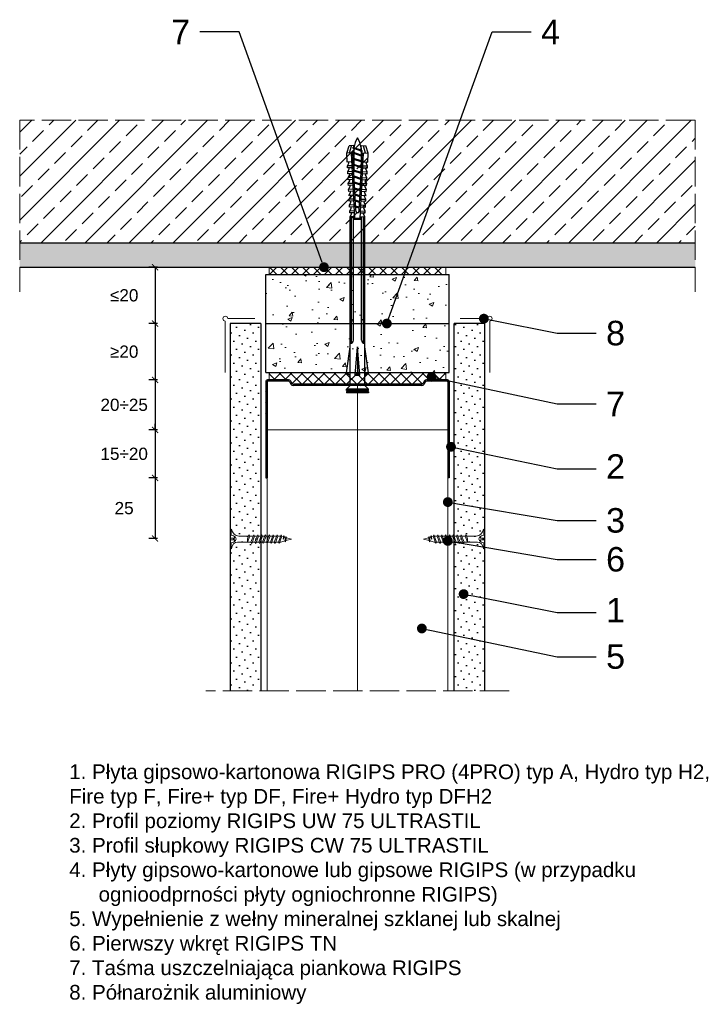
# Model space of a CAD drawing. Header units: millimetres. Extents: x 2139 to 3485, y 472 to 1418.
# Tile 4 of 6: x 2636 to 2912, y 1016 to 1418. Entities that reach past the tile are written whole.
import ezdxf
from ezdxf import colors
from ezdxf.entities.mleader import LeaderData, LeaderLine
from ezdxf.math import Vec2, Vec3

# ---------------------------------------------------------------- set-up
doc = ezdxf.new("R2010")
doc.units = ezdxf.units.MM
doc.linetypes.add('ACAD_ISO02W100', pattern=[15, 12, -3])
for name, color, linetype, lineweight in [('_ISOVER WELNA', 7, 'BATTING', 9), ('_RIGIPS AKCESORIA', 7, 'Continuous', 18), ('_RIGIPS G-K', 7, 'Continuous', 25), ('_RIGIPS PROFIL', 7, 'Continuous', 18), ('KRESKOWANIE', 7, 'Continuous', 9), ('OPISY', 7, 'Continuous', 9), ('PRZERYWANA', 7, 'ACAD_ISO02W100', 9), ('WYMIARY', 7, 'Continuous', 25)]:
    doc.layers.add(name, color=color, linetype=linetype, lineweight=lineweight)
doc.styles.get("Standard").update_dxf_attribs({"font": 'arial.ttf'})
doc.linetypes.add('BATTING', pattern='A,0.00254,-2.54,[134,ltypeshp.shx,S=2.54,R=0,X=-2.54,Y=0],-5.08,[134,ltypeshp.shx,S=2.54,R=180,X=2.54,Y=0],-2.54', length=10.16254)
doc.dimstyles.new('ISO-25', dxfattribs={"dimtxt": 5, "dimasz": 2.5, "dimexe": 2.5, "dimexo": 0.625, "dimtad": 1, "dimtxsty": 'Standard', "dimblk": 'ARCHTICK', "dimcen": 2.5, "dimadec": 0, "dimazin": 0, "dimtfac": 1, "dimtmove": 0, "dimatfit": 3, "dimfxl": 1, "dimfxlon": 1, "dimarcsym": 0})
pattern_1 = [(50, (171.425, 0), (18.21847, -1.59391), [1.905, -20.955]), (355, (171.425, 0), (-3.52434, 19.10568), [1.524, -16.76406]), (100.45144, (172.943, -0.133), (14.69412, 17.51178), [1.619, -17.80902]), (46.1842, (171.425, 5.08), (27.1079, -4.20423), [2.8575, -31.4325]), (96.6356, (173.684, 4.73), (23.74041, 24.74261), [2.4285, -26.71356]), (351.1842, (171.425, 5.08), (23.74041, 24.7426), [2.286, -25.14597]), (21, (173.965, 3.81), (15.16144, -10.22652), [1.905, -20.955]), (326, (173.965, 3.81), (6.1802, 18.4188), [1.524, -16.764]), (71.45144, (175.229, 2.958), (21.34164, 8.19228), [1.619, -17.80899]), (37.5, (171.425, 0), (0.30886, 8.455504), [0, -16.5608, 0, -17.018, 0, -16.8275]), (7.5, (171.425, 0), (6.681966, 10.018057), [0, -9.7028, 0, -16.1798, 0, -6.4135]), (327.5, (165.761, 0), (13.55906, -0.572874), [0, -6.35, 0, -19.812, 0, -26.289]), (317.5, (163.221, 0), (14.81292, 2.54265), [0, -8.255, 0, -13.1572, 0, -18.669])]

# ---------------------------------------------------------------- blocks, each defined once
blk = doc.blocks.new('UW 75 ULTRASTIL')
h = blk.add_hatch()
h.set_pattern_fill('ANSI31', color=256, scale=0.5, style=0)
h.paths.add_polyline_path([(-11.93, 0.56), (-11.6, 1.24, -0.286951), (-10.7, 1.8), (10.18, 1.8), (41.3, 1.8, -0.286951), (42.2, 1.24), (42.53, 0.56, 0.286951), (43.43, 0), (52, 0, 0.414214), (52.8, 0.8), (52.8, 40), (52.25, 40), (52.25, 0.8, -0.414214), (52, 0.55), (43.77, 0.55, -0.286951), (42.87, 1.11), (42.54, 1.79, 0.286951), (41.64, 2.35), (-11.04, 2.35, 0.286951), (-11.94, 1.79), (-12.27, 1.11, -0.286951), (-13.17, 0.55), (-21.4, 0.55, -0.414214), (-21.65, 0.8), (-21.65, 40), (-22.2, 40), (-22.2, 0.8, 0.414214), (-21.4, 0), (-12.83, 0, 0.286951)])
for p, q in [((-22.2, 0.8), (-22.2, 40)), ((-22.2, 40), (-21.65, 40)), ((-21.65, 0.8), (-21.65, 40)), ((52.25, 0.8), (52.25, 40)), ((52.8, 40), (52.25, 40)), ((52.8, 0.8), (52.8, 40)), ((-21.4, 0.55), (-13.17, 0.55)), ((-21.4, 0), (-12.83, 0)), ((-12.27, 1.11), (-11.94, 1.79)), ((-11.93, 0.56), (-11.6, 1.24)), ((-11.04, 2.35), (41.64, 2.35)), ((-10.7, 1.8), (41.3, 1.8)), ((42.53, 0.56), (42.2, 1.24)), ((42.87, 1.11), (42.54, 1.79)), ((43.43, 0), (52, 0)), ((43.77, 0.55), (52, 0.55))]:
    blk.add_line(p, q)
for centre, radius, start, end in [((-21.4, 0.8), 0.8, 180, 270), ((-21.4, 0.8), 0.25, 180, 270), ((-13.17, 1.55), 1, 270, 334.0435), ((-12.83, 1), 1, 270, 334.0435), ((-11.04, 1.35), 1, 90, 154.0435), ((-10.7, 0.8), 1, 90, 154.0435), ((41.3, 0.8), 1, 25.9565, 90), ((41.64, 1.35), 1, 25.9565, 90), ((43.43, 1), 1, 205.9565, 270), ((43.77, 1.55), 1, 205.9565, 270), ((52, 0.8), 0.8, 270, 0), ((52, 0.8), 0.25, 270, 0)]:
    blk.add_arc(centre, radius, start, end)
blk = doc.blocks.new('TN 25')
at = {"layer": '_RIGIPS AKCESORIA'}
for p, q in [((0, -0.84), (0, 7.16)), ((0, 7.16), (0.46, 7.16)), ((0.46, 4.78), (0, 4.78)), ((0.46, 7.16), (0.46, 4.78)), ((1.77, 3.5), (1.77, 4.2)), ((3.02, 4.46), (8.47, 4.46)), ((7.12, 4.46), (7.12, 3.18)), ((8.03, 2.01), (7.12, 4.46)), ((8.47, 4.46), (8.79, 5)), ((9.61, 1.51), (8.47, 4.46)), ((8.79, 5), (9.93, 2.01)), ((9, 4.46), (10.1, 4.46)), ((10.1, 4.46), (10.41, 5)), ((11.23, 1.51), (10.1, 4.46)), ((10.41, 5), (11.56, 2.01)), ((10.62, 4.46), (11.67, 4.46)), ((11.67, 4.46), (11.99, 5)), ((12.81, 1.51), (11.67, 4.46)), ((11.99, 5), (13.14, 2.01)), ((12.2, 4.46), (13.21, 4.46)), ((13.21, 4.46), (13.52, 5)), ((14.34, 1.51), (13.21, 4.46)), ((13.52, 5), (14.67, 2.01)), ((13.73, 4.46), (14.8, 4.46)), ((14.8, 4.46), (15.12, 5)), ((15.94, 1.51), (14.8, 4.46)), ((15.12, 5), (16.26, 2.01)), ((15.33, 4.46), (16.42, 4.46)), ((16.42, 4.46), (16.73, 5)), ((17.55, 1.51), (16.42, 4.46)), ((16.73, 5), (17.88, 2.01)), ((16.94, 4.46), (17.99, 4.46)), ((17.99, 4.46), (18.31, 5)), ((19.13, 1.51), (17.99, 4.46)), ((18.31, 5), (19.45, 2.01)), ((18.52, 4.46), (19.68, 4.46)), ((19.68, 4.46), (20, 5)), ((20.82, 1.51), (19.68, 4.46)), ((20, 5), (21.14, 2.01)), ((20.21, 4.46), (20.7, 4.46)), ((20.7, 4.46), (22.28, 3.98)), ((22.28, 3.98), (22.56, 4.37)), ((22.56, 4.37), (23.03, 2.71)), ((0, 3.5), (1.77, 3.5)), ((0, 2.83), (1.77, 2.83)), ((0.46, 1.64), (0, 1.64)), ((0.46, -0.84), (0.46, 1.64)), ((1.77, 2.83), (1.77, 2.18)), ((7.49, 2.01), (3.55, 2.01)), ((7.12, 3.18), (7.65, 1.53)), ((7.65, 1.53), (8.03, 2.01)), ((9.41, 2.01), (8.03, 2.01)), ((9.93, 2.01), (9.61, 1.51)), ((11.04, 2.01), (9.93, 2.01)), ((11.56, 2.01), (11.23, 1.51)), ((12.61, 2.01), (11.56, 2.01)), ((13.14, 2.01), (12.81, 1.51)), ((14.15, 2.01), (13.14, 2.01)), ((14.67, 2.01), (14.34, 1.51)), ((15.74, 2.01), (14.67, 2.01)), ((16.26, 2.01), (15.94, 1.51)), ((17.36, 2.01), (16.26, 2.01)), ((17.88, 2.01), (17.55, 1.51)), ((18.93, 2.01), (17.88, 2.01)), ((19.45, 2.01), (19.13, 1.51)), ((19.45, 2.01), (20.62, 2.01)), ((21.14, 2.01), (20.82, 1.51)), ((21.14, 2.01), (21.81, 2.12)), ((21.85, 1.83), (21.67, 3.28)), ((21.67, 3.28), (22.14, 2.4)), ((22.14, 2.4), (21.85, 1.83)), ((22.7, 2.36), (22.14, 2.4)), ((22.7, 2.36), (22.28, 3.98)), ((23.03, 2.71), (22.7, 2.36)), ((22.71, 3.85), (25, 3.24)), ((25, 3.24), (23.03, 2.71)), ((0, -0.84), (0.46, -0.84))]:
    blk.add_line(p, q, dxfattribs=at)
for centre, major_axis, ratio, start_param, end_param in [((3.09, 7.67), (0.17, 3.2), 0.826134, 1.773653, 3.180586), ((-0.04, 0.9), (0, 3.93), 0.848176, -0.720942, -0.151112), ((3.37, -1.57), (0.28, 3.57), 0.832181, 0.035984, 1.430787), ((-2.73, 15.91), (0, 14.76), 0.848176, 3.399396, 3.475072), ((0.59, 4.62), (0, 2.81), 0.848176, 3.475072, 3.862535), ((1.66, 3.18), (0, 0.895), 0.848176, -1.552777, -0.720942), ((1.66, 3.18), (0, 0.895), 0.848176, 3.862535, 4.730408)]:
    blk.add_ellipse(centre, major_axis=major_axis, ratio=ratio, start_param=start_param, end_param=end_param, dxfattribs=at)
blk = doc.blocks.new('kolek rozprezny komplet 100')
for p, q in [((443.47, 168.87), (432.8, 167.37)), ((443.47, 167.37), (443.47, 168.87)), ((443.47, 168.87), (444.34, 167.37)), ((450.17, 168.87), (448.67, 167.37)), ((450.17, 168.87), (450.17, 159.87)), ((450.67, 168.87), (450.17, 168.87)), ((450.67, 168.87), (450.67, 159.87)), ((450.67, 168.27), (451.17, 168.87)), ((451.17, 168.87), (451.67, 168.87)), ((451.17, 168.87), (451.17, 159.87)), ((451.67, 168.87), (451.67, 159.87)), ((350.66, 165.93), (350.76, 167.83)), ((353.15, 165.8), (350.66, 165.93)), ((353.75, 167.67), (350.71, 166.88)), ((353.81, 168.77), (350.76, 167.83)), ((351.53, 165.88), (352.53, 165.88)), ((352.53, 165.88), (351.53, 162.88)), ((352.53, 165.88), (351.93, 162.88)), ((352.93, 165.88), (351.93, 162.88)), ((352.53, 165.88), (352.9, 166.38)), ((352.93, 165.88), (352.9, 166.38)), ((352.93, 165.88), (354.53, 165.88)), ((354.53, 165.88), (353.53, 162.88)), ((353.68, 166.27), (353.81, 168.77)), ((377.24, 165.04), (353.68, 166.27)), ((380.47, 165.47), (353.71, 166.87)), ((357.41, 168.58), (353.81, 168.77)), ((354.53, 165.88), (353.93, 162.88)), ((354.93, 165.88), (353.93, 162.88)), ((354.53, 165.88), (354.78, 166.21)), ((354.93, 165.88), (354.91, 166.21)), ((354.93, 165.88), (356.93, 165.88)), ((356.93, 165.88), (355.93, 162.88)), ((356.93, 165.88), (356.33, 162.88)), ((357.33, 165.88), (356.33, 162.88)), ((356.93, 165.88), (357.09, 166.09)), ((357.31, 166.68), (357.41, 168.58)), ((357.33, 165.88), (357.32, 166.08)), ((357.33, 165.88), (359.33, 165.88)), ((357.67, 166.06), (357.71, 166.66)), ((359, 168.5), (357.82, 167.89)), ((359.33, 165.88), (358.33, 162.88)), ((358.47, 166.02), (358.5, 166.62)), ((359.33, 165.88), (358.73, 162.88)), ((359.73, 165.88), (358.73, 162.88)), ((358.9, 166.6), (359, 168.5)), ((359.8, 168.45), (359, 168.5)), ((359.33, 165.88), (359.4, 165.97)), ((359.7, 166.56), (359.8, 168.45)), ((359.73, 165.88), (359.73, 165.95)), ((359.73, 165.88), (361.24, 165.88)), ((360.07, 165.94), (360.1, 166.54)), ((361.4, 168.37), (360.22, 167.77)), ((361.72, 165.85), (360.73, 162.88)), ((360.87, 165.89), (360.9, 166.49)), ((361.73, 165.85), (361.13, 162.88)), ((362.12, 165.83), (361.13, 162.88)), ((361.3, 166.47), (361.4, 168.37)), ((362.2, 168.33), (361.4, 168.37)), ((362.1, 166.43), (362.2, 168.33)), ((362.47, 165.81), (362.5, 166.41)), ((363.8, 168.24), (362.61, 167.64)), ((364.08, 165.73), (363.17, 162.98)), ((363.27, 165.77), (363.3, 166.37)), ((364.1, 165.73), (363.56, 163)), ((364.48, 165.71), (363.57, 163)), ((363.7, 166.35), (363.8, 168.24)), ((364.6, 168.2), (363.8, 168.24)), ((364.5, 166.31), (364.6, 168.2)), ((364.86, 165.69), (364.9, 166.28)), ((366.19, 168.12), (365.01, 167.52)), ((366.44, 165.6), (365.61, 163.1)), ((365.66, 165.64), (365.69, 166.24)), ((366.48, 165.6), (365.98, 163.12)), ((366.84, 165.58), (366.02, 163.13)), ((366.09, 166.22), (366.19, 168.12)), ((366.99, 168.08), (366.19, 168.12)), ((366.89, 166.18), (366.99, 168.08)), ((367.26, 165.56), (367.29, 166.16)), ((368.59, 167.99), (367.41, 167.39)), ((368.8, 165.48), (368.05, 163.23)), ((368.06, 165.52), (368.09, 166.12)), ((368.85, 165.48), (368.41, 163.25)), ((369.19, 165.46), (368.46, 163.25)), ((368.49, 166.1), (368.59, 167.99)), ((369.39, 167.95), (368.59, 167.99)), ((369.29, 166.05), (369.39, 167.95)), ((369.66, 165.43), (369.69, 166.03)), ((370.99, 167.87), (369.8, 167.26)), ((370.46, 165.39), (370.49, 165.99)), ((371.16, 165.36), (370.49, 163.36)), ((371.23, 165.35), (370.83, 163.38)), ((370.89, 165.97), (370.99, 167.87)), ((371.55, 165.33), (370.9, 163.38)), ((372.59, 167.78), (371.4, 167.18)), ((372.05, 165.31), (372.09, 165.91)), ((372.49, 165.89), (372.59, 167.78)), ((373.38, 167.74), (372.59, 167.78)), ((372.85, 165.27), (372.89, 165.87)), ((373.52, 165.23), (372.94, 163.49)), ((373.6, 165.23), (373.26, 163.51)), ((373.28, 165.84), (373.38, 167.74)), ((373.91, 165.21), (373.34, 163.51)), ((374.98, 167.66), (373.8, 167.06)), ((374.45, 165.18), (374.48, 165.78)), ((374.88, 165.76), (374.98, 167.66)), ((375.78, 167.62), (374.98, 167.66)), ((375.25, 165.14), (375.28, 165.74)), ((375.88, 165.11), (375.38, 163.62)), ((375.68, 165.72), (375.78, 167.62)), ((375.98, 165.1), (375.68, 163.63)), ((376.27, 165.09), (375.79, 163.64)), ((377.38, 167.53), (376.2, 166.93)), ((377.28, 165.64), (377.38, 167.53)), ((378.18, 167.49), (377.38, 167.53)), ((378.08, 165.59), (378.18, 167.49)), ((379.78, 167.41), (378.59, 166.8)), ((379.68, 165.51), (379.78, 167.41)), ((430.17, 166.07), (379.71, 166.07)), ((431.37, 166.87), (379.75, 166.87)), ((448.67, 167.37), (379.77, 167.37)), ((380.47, 166.07), (380.47, 162.67)), ((380.67, 166.07), (380.67, 162.67)), ((380.87, 166.07), (380.87, 162.67)), ((444.34, 165.28), (432.8, 164.37)), ((444.34, 165.28), (443.47, 164.37)), ((444.34, 163.45), (444.34, 165.28)), ((448.67, 167.37), (448.67, 161.37)), ((353.15, 162.94), (350.66, 162.81)), ((350.66, 162.81), (350.76, 160.91)), ((353.75, 161.07), (350.71, 161.86)), ((353.81, 159.97), (350.76, 160.91)), ((351.53, 162.88), (351.57, 162.38)), ((351.57, 162.38), (351.93, 162.88)), ((351.93, 162.88), (353.53, 162.88)), ((353.53, 162.88), (353.56, 162.47)), ((353.64, 162.48), (353.93, 162.88)), ((377.24, 163.7), (353.68, 162.46)), ((353.68, 162.46), (353.81, 159.97)), ((380.47, 163.27), (353.71, 161.87)), ((353.93, 162.88), (355.93, 162.88)), ((355.93, 162.88), (355.95, 162.6)), ((356.14, 162.61), (356.33, 162.88)), ((356.33, 162.88), (358.33, 162.88)), ((357.31, 162.05), (357.41, 160.16)), ((357.67, 162.67), (357.71, 162.07)), ((359, 160.24), (357.82, 160.84)), ((358.33, 162.88), (358.34, 162.72)), ((358.47, 162.72), (358.5, 162.12)), ((358.63, 162.74), (358.73, 162.88)), ((358.73, 162.88), (360.73, 162.88)), ((358.9, 162.14), (359, 160.24)), ((359.7, 162.18), (359.8, 160.28)), ((360.07, 162.8), (360.1, 162.2)), ((361.4, 160.37), (360.22, 160.97)), ((360.73, 162.88), (360.73, 162.85)), ((360.87, 162.84), (360.9, 162.24)), ((361.13, 162.88), (361.24, 162.88)), ((361.13, 162.87), (361.13, 162.88)), ((361.3, 162.26), (361.4, 160.37)), ((362.1, 162.3), (362.2, 160.41)), ((362.47, 162.93), (362.5, 162.33)), ((363.8, 160.49), (362.61, 161.09)), ((363.27, 162.97), (363.3, 162.37)), ((363.7, 162.39), (363.8, 160.49)), ((364.5, 162.43), (364.6, 160.53)), ((364.86, 163.05), (364.9, 162.45)), ((366.19, 160.62), (365.01, 161.22)), ((365.66, 163.09), (365.69, 162.49)), ((366.09, 162.51), (366.19, 160.62)), ((366.89, 162.56), (366.99, 160.66)), ((367.26, 163.18), (367.29, 162.58)), ((368.59, 160.74), (367.41, 161.35)), ((368.06, 163.22), (368.09, 162.62)), ((368.49, 162.64), (368.59, 160.74)), ((369.39, 160.78), (368.59, 160.74)), ((369.29, 162.68), (369.39, 160.78)), ((369.66, 163.3), (369.69, 162.7)), ((370.99, 160.87), (369.8, 161.47)), ((370.46, 163.34), (370.49, 162.74)), ((370.89, 162.77), (370.99, 160.87)), ((372.59, 160.95), (371.4, 161.55)), ((372.05, 163.43), (372.09, 162.83)), ((372.49, 162.85), (372.59, 160.95)), ((373.38, 160.99), (372.59, 160.95)), ((372.85, 163.47), (372.89, 162.87)), ((373.28, 162.89), (373.38, 160.99)), ((374.98, 161.08), (373.8, 161.68)), ((374.45, 163.55), (374.48, 162.95)), ((374.88, 162.97), (374.98, 161.08)), ((375.78, 161.12), (374.98, 161.08)), ((375.25, 163.59), (375.28, 163)), ((375.68, 163.02), (375.78, 161.12)), ((377.38, 161.2), (376.2, 161.81)), ((377.28, 163.1), (377.38, 161.2)), ((378.18, 161.24), (377.38, 161.2)), ((378.08, 164.5), (377.86, 163.87)), ((378.08, 163.14), (378.18, 161.24)), ((379.78, 161.33), (378.59, 161.93)), ((379.68, 163.23), (379.78, 161.33)), ((430.17, 162.67), (379.71, 162.67)), ((431.37, 161.87), (379.75, 161.87)), ((448.67, 161.37), (379.77, 161.37)), ((432.8, 164.37), (443.47, 164.37)), ((444.34, 163.45), (432.8, 164.37)), ((443.47, 159.87), (432.8, 161.37)), ((444.34, 163.45), (443.47, 164.37)), ((443.47, 161.37), (443.47, 159.87)), ((443.47, 159.87), (444.34, 161.37)), ((450.17, 159.87), (448.67, 161.37)), ((357.41, 160.16), (353.81, 159.97)), ((359.8, 160.28), (359, 160.24)), ((362.2, 160.41), (361.4, 160.37)), ((364.6, 160.53), (363.8, 160.49)), ((366.99, 160.66), (366.19, 160.62)), ((450.67, 159.87), (450.17, 159.87)), ((450.67, 160.47), (451.17, 159.87)), ((451.17, 159.87), (451.67, 159.87))]:
    blk.add_line(p, q)
for centre, radius, start, end in [((353.27, 155.16), 10.85, 99.2038, 121.9083), ((353.65, 165.77), 0.5, 87, 177), ((357.68, 168.16), 0.3, 177, 297), ((360.08, 168.03), 0.3, 177, 297), ((362.48, 167.91), 0.3, 177, 297), ((364.87, 167.78), 0.3, 177, 297), ((367.27, 167.66), 0.3, 177, 297), ((369.67, 167.53), 0.3, 177, 297), ((371.27, 167.45), 0.3, 177, 297), ((373.66, 167.32), 0.3, 177, 297), ((376.06, 167.2), 0.3, 177, 297), ((377.41, 164.38), 0.682, 255.8604, 104.1386), ((378.46, 167.07), 0.3, 177, 297), ((422.67, 165.87), 1, 90, 168.463), ((430.17, 167.37), 1.3, 270, 0), ((353.27, 173.59), 10.85, 238.0917, 260.7962), ((353.65, 162.96), 0.5, 183, 273), ((357.68, 160.58), 0.3, 63, 183), ((360.08, 160.7), 0.3, 63, 183), ((362.48, 160.83), 0.3, 63, 183), ((364.87, 160.95), 0.3, 63, 183), ((367.27, 161.08), 0.3, 63, 183), ((369.67, 161.2), 0.3, 63, 183), ((371.27, 161.29), 0.3, 63, 183), ((373.66, 161.41), 0.3, 63, 183), ((376.06, 161.54), 0.3, 63, 183), ((378.46, 161.66), 0.3, 63, 183), ((422.67, 162.87), 1, 191.537, 270), ((430.17, 161.37), 1.3, 0, 90)]:
    blk.add_arc(centre, radius, start, end)
blk = doc.blocks.new('polnaroznik')
at = {"layer": '_RIGIPS AKCESORIA'}
for p, q in [((429.5, 44.15), (429.5, 55.15)), ((430.5, 56.15), (451.5, 56.15))]:
    blk.add_line(p, q, dxfattribs=at)
blk.add_arc((429.5, 56.15), 1, 0, 270, dxfattribs=at)
blk = doc.blocks.new('_ArchTick')
at = {"color": 0, "linetype": 'ByBlock', "const_width": 0.15}
blk.add_lwpolyline([(-0.5, -0.5), (0.5, 0.5)], dxfattribs=at)
blk = doc.blocks.new('*D23')
at = {"layer": 'Defpoints', "color": 0, "transparency": 16777216}
for p in [(2737.9, 1250.73), (2691.49, 1231.13), (2737.3, 1231.13)]:
    blk.add_point(p, dxfattribs=at)
at = {"layer": 'WYMIARY', "color": 0, "lineweight": -2, "transparency": 16777216}
for p, q in [((2692.49, 1250.73), (2688.99, 1250.73)), ((2691.49, 1250.73), (2691.49, 1253.23)), ((2691.49, 1250.73), (2691.49, 1231.13)), ((2692.49, 1231.13), (2688.99, 1231.13)), ((2691.49, 1231.13), (2691.49, 1228.63))]:
    blk.add_line(p, q, dxfattribs=at)
at = {"layer": 'WYMIARY', "color": 0, "lineweight": -2, "transparency": 16777216, "xscale": 2.5, "yscale": 2.5, "zscale": 2.5}
for p, rotation in [((2691.49, 1250.73), 270), ((2691.49, 1231.13), 90)]:
    blk.add_blockref('_ArchTick', p, dxfattribs=dict(at, rotation=rotation))
at = {"layer": 'WYMIARY', "color": 0, "transparency": 16777216, "insert": (2678.89, 1240.93), "char_height": 5, "attachment_point": 5}
blk.add_mtext('15÷20', dxfattribs=at)
blk = doc.blocks.new('*D24')
at = {"layer": 'Defpoints', "color": 0, "transparency": 16777216}
for p in [(2737.3, 1231.13), (2691.48, 1206.39), (2736.57, 1206.39)]:
    blk.add_point(p, dxfattribs=at)
at = {"layer": 'WYMIARY', "color": 0, "lineweight": -2, "transparency": 16777216}
for p, q in [((2692.48, 1231.13), (2688.98, 1231.13)), ((2691.48, 1231.13), (2691.48, 1206.39)), ((2692.48, 1206.39), (2688.98, 1206.39))]:
    blk.add_line(p, q, dxfattribs=at)
at = {"layer": 'WYMIARY', "color": 0, "lineweight": -2, "transparency": 16777216, "xscale": 2.5, "yscale": 2.5, "zscale": 2.5}
for p, rotation in [((2691.48, 1231.13), 90), ((2691.48, 1206.39), 270)]:
    blk.add_blockref('_ArchTick', p, dxfattribs=dict(at, rotation=rotation))
at = {"layer": 'WYMIARY', "color": 0, "transparency": 16777216, "insert": (2678.87, 1218.76), "char_height": 5, "attachment_point": 5}
blk.add_mtext('25', dxfattribs=at)
blk = doc.blocks.new('*D25')
at = {"layer": 'Defpoints', "color": 0, "transparency": 16777216}
for p in [(2737.9, 1271.13), (2691.49, 1250.73), (2737.3, 1250.73)]:
    blk.add_point(p, dxfattribs=at)
at = {"layer": 'WYMIARY', "color": 0, "lineweight": -2, "transparency": 16777216}
for p, q in [((2692.49, 1271.13), (2688.99, 1271.13)), ((2691.49, 1271.13), (2691.49, 1250.73)), ((2692.49, 1250.73), (2688.99, 1250.73))]:
    blk.add_line(p, q, dxfattribs=at)
at = {"layer": 'WYMIARY', "color": 0, "lineweight": -2, "transparency": 16777216, "xscale": 2.5, "yscale": 2.5, "zscale": 2.5}
for p, rotation in [((2691.49, 1271.13), 90), ((2691.49, 1250.73), 270)]:
    blk.add_blockref('_ArchTick', p, dxfattribs=dict(at, rotation=rotation))
at = {"layer": 'WYMIARY', "color": 0, "transparency": 16777216, "insert": (2678.89, 1260.93), "char_height": 5, "attachment_point": 5}
blk.add_mtext('20÷25', dxfattribs=at)
blk = doc.blocks.new('*D26')
at = {"layer": 'Defpoints', "color": 0, "transparency": 16777216}
for p in [(2735.3, 1294.13), (2691.49, 1271.13), (2738.7, 1271.13)]:
    blk.add_point(p, dxfattribs=at)
at = {"layer": 'WYMIARY', "color": 0, "lineweight": -2, "transparency": 16777216}
for p, q in [((2692.49, 1294.13), (2688.99, 1294.13)), ((2691.49, 1294.13), (2691.49, 1271.13)), ((2692.49, 1271.13), (2688.99, 1271.13))]:
    blk.add_line(p, q, dxfattribs=at)
at = {"layer": 'WYMIARY', "color": 0, "lineweight": -2, "transparency": 16777216, "xscale": 2.5, "yscale": 2.5, "zscale": 2.5}
for p, rotation in [((2691.49, 1294.13), 90), ((2691.49, 1271.13), 270)]:
    blk.add_blockref('_ArchTick', p, dxfattribs=dict(at, rotation=rotation))
at = {"layer": 'WYMIARY', "color": 0, "transparency": 16777216, "insert": (2678.89, 1282.63), "char_height": 5, "attachment_point": 5}
blk.add_mtext('≥20', dxfattribs=at)
blk = doc.blocks.new('*D27')
at = {"layer": 'Defpoints', "color": 0, "transparency": 16777216}
for p in [(2735.3, 1317.13), (2691.49, 1294.13), (2737.3, 1294.13)]:
    blk.add_point(p, dxfattribs=at)
at = {"layer": 'WYMIARY', "color": 0, "lineweight": -2, "transparency": 16777216}
for p, q in [((2692.49, 1317.13), (2688.99, 1317.13)), ((2691.49, 1317.13), (2691.49, 1294.13)), ((2692.49, 1294.13), (2688.99, 1294.13))]:
    blk.add_line(p, q, dxfattribs=at)
at = {"layer": 'WYMIARY', "color": 0, "lineweight": -2, "transparency": 16777216, "xscale": 2.5, "yscale": 2.5, "zscale": 2.5}
for p, rotation in [((2691.49, 1317.13), 90), ((2691.49, 1294.13), 270)]:
    blk.add_blockref('_ArchTick', p, dxfattribs=dict(at, rotation=rotation))
at = {"layer": 'WYMIARY', "color": 0, "transparency": 16777216, "insert": (2678.89, 1305.63), "char_height": 5, "attachment_point": 5}
blk.add_mtext('≤20', dxfattribs=at)
blk = doc.blocks.new('_Dot')
at = {"color": 0, "linetype": 'ByBlock', "lineweight": -2}
blk.add_line((-0.5, 0), (-1, 0), dxfattribs=at)
at = {"color": 0, "linetype": 'ByBlock', "const_width": 0.5}
blk.add_lwpolyline([(-0.25, 0, 1), (0.25, 0, 1)], format="xyb", close=True, dxfattribs=at)

msp = doc.modelspace()

# ---------------------------------------------------------------- hatches: boundary and pattern name
at = {"layer": '_RIGIPS G-K'}
h = msp.add_hatch(dxfattribs=at)
h.set_pattern_fill('DOTS', color=256, scale=2, angle=225, style=0)
h.set_pattern_definition([(225, (169.925, -23), (1.122532, -3.367596), [0, -3.175])])
h.paths.add_polyline_path([(2722.2, 1144.129), (2734.7, 1144.129), (2734.7, 1294.129), (2722.2, 1294.129)])
h = msp.add_hatch(dxfattribs=at)
h.set_pattern_fill('DOTS', color=256, scale=2, angle=225, style=0)
h.set_pattern_definition([(225, (172.925, -23), (1.122532, -3.367596), [0, -3.175])])
h.paths.add_polyline_path([(2813.7, 1144.129), (2826.2, 1144.129), (2826.2, 1294.129), (2813.7, 1294.129)])
at = {"layer": 'KRESKOWANIE'}
h = msp.add_hatch(dxfattribs=at)
h.set_pattern_fill('ANSI33', color=256, scale=2, angle=180, style=0)
h.set_pattern_definition([(225, (497.425, 311.061), (8.980256, -8.980256), []), (225, (488.445, 311.061), (8.980256, -8.980256), [6.35, -3.175])])
h.paths.add_polyline_path([(2912.2, 1377.129), (2636.2, 1377.129), (2636.2, 1327.129), (2912.2, 1327.129)])
h = msp.add_hatch(dxfattribs=at)
h.set_pattern_fill('AR-SAND', color=256, scale=0.1, style=0)
h.set_pattern_definition([(37.5, (171.425, 3), (-0.160003, 4.8941324), [0, -3.8608, 0, -4.318, 0, -4.1275]), (7.5, (171.425, 3), (4.495233, 7.168251), [0, -2.0828, 0, -3.4798, 0, -1.3335]), (327.5, (168.301, 3), (7.909924, 0.014372), [0, -1.27, 0, -4.572, 0, -5.969]), (317.5, (168.301, 3), (7.635565, 2.229293), [0, -0.635, 0, -2.9972, 0, -3.429])])
h.paths.add_polyline_path([(2912.2, 1327.129), (2636.2, 1327.129), (2636.2, 1317.129), (2912.2, 1317.129)])
h = msp.add_hatch(dxfattribs=at)
h.set_pattern_fill('ANSI37', color=256, angle=270, style=0)
h.set_pattern_definition([(315, (171.425, 0), (2.245064, 2.245064), []), (45, (171.425, 0), (-2.245064, 2.245064), [])])
h.paths.add_polyline_path([(2810.3, 1317.129), (2738.1, 1317.129), (2738.1, 1314.129), (2810.3, 1314.129)])
h = msp.add_hatch(dxfattribs=at)
h.set_pattern_fill('AR-CONC', color=256, scale=0.1, style=0)
h.set_pattern_definition(pattern_1)
h.paths.add_polyline_path([(2811.7, 1314.129), (2736.7, 1314.129), (2736.7, 1294.129), (2811.7, 1294.129)])
h = msp.add_hatch(dxfattribs=at)
h.set_pattern_fill('AR-CONC', color=256, scale=0.1, style=0)
h.set_pattern_definition(pattern_1)
h.paths.add_polyline_path([(2811.7, 1294.129), (2736.7, 1294.129), (2736.7, 1274.129), (2811.7, 1274.129)])
h = msp.add_hatch(dxfattribs=at)
h.set_pattern_fill('ANSI37', color=256, angle=270, style=0)
h.set_pattern_definition([(315, (4724.975, 2708.2575), (2.245064, 2.245064), []), (45, (4724.975, 2708.2575), (-2.245064, 2.245064), [])])
h.paths.add_polyline_path([(2738.1, 1271.129), (2746.075, 1271.129, -0.2869508), (2746.974, 1270.566), (2747.303, 1269.891, 0.2869508), (2748.202, 1269.329), (2800.198, 1269.329, 0.2869508), (2801.098, 1269.891), (2801.426, 1270.566, -0.2869508), (2802.325, 1271.129), (2810.3, 1271.129), (2810.3, 1274.129), (2738.1, 1274.129)])

# ---------------------------------------------------------------- linework, layer by layer
for p, q in [((2636.2, 1327.129), (2912.2, 1327.129)), ((2636.2, 1317.129), (2912.2, 1317.129))]:
    msp.add_line(p, q)
at = {"layer": '_ISOVER WELNA', "ltscale": 3.6}
msp.add_line((2774.2, 1144.129), (2774.2, 1268.779), dxfattribs=at)
at = {"layer": '_RIGIPS G-K'}
for p, q in [((2736.7, 1274.129), (2736.7, 1314.129)), ((2736.7, 1314.129), (2811.7, 1314.129)), ((2811.7, 1274.129), (2811.7, 1314.129)), ((2722.2, 1294.129), (2722.2, 1144.129)), ((2734.7, 1294.129), (2722.2, 1294.129)), ((2734.7, 1294.129), (2734.7, 1144.129)), ((2736.7, 1294.129), (2811.7, 1294.129)), ((2813.7, 1144.129), (2813.7, 1294.129)), ((2826.2, 1294.129), (2813.7, 1294.129)), ((2826.2, 1144.129), (2826.2, 1294.129)), ((2736.7, 1274.129), (2811.7, 1274.129))]:
    msp.add_line(p, q, dxfattribs=at)
at = {"layer": '_RIGIPS PROFIL', "lineweight": 9}
for p, q in [((2737.3, 1250.729), (2811.1, 1250.729)), ((2737.3, 1144.129), (2737.3, 1250.729)), ((2811.1, 1144.129), (2811.1, 1250.729))]:
    msp.add_line(p, q, dxfattribs=at)
at = {"layer": 'KRESKOWANIE'}
for p, q in [((2738.1, 1314.129), (2738.1, 1317.129)), ((2810.3, 1314.129), (2810.3, 1317.129)), ((2738.1, 1271.129), (2738.1, 1274.129)), ((2810.3, 1271.129), (2810.3, 1274.129))]:
    msp.add_line(p, q, dxfattribs=at)
at = {"layer": 'PRZERYWANA'}
for p, q in [((2912.2, 1377.129), (2636.2, 1377.129)), ((2636.2, 1377.129), (2636.2, 1307.129)), ((2912.2, 1377.129), (2912.2, 1307.129)), ((2836.2, 1144.129), (2712.2, 1144.129))]:
    msp.add_line(p, q, dxfattribs=at)

# ---------------------------------------------------------------- block references
for name, p, rotation in [('kolek rozprezny komplet 100', (2609.832, 1717.453), 270), ('UW 75 ULTRASTIL', (2789.5, 1271.129), 180)]:
    msp.add_blockref(name, p, dxfattribs=dict(rotation=rotation))
at = {"layer": '_RIGIPS AKCESORIA', "xscale": -1}
for name, p, rotation in [('polnaroznik', (2776.35, 1725.63), 90), ('TN 25', (2722.2, 1209.372), 180)]:
    msp.add_blockref(name, p, dxfattribs=dict(at, rotation=rotation))
at = {"layer": '_RIGIPS AKCESORIA'}
for name, p, rotation in [('polnaroznik', (2772.05, 1725.63), 270), ('TN 25', (2826.2, 1209.372), 180)]:
    msp.add_blockref(name, p, dxfattribs=dict(at, rotation=rotation))

# ---------------------------------------------------------------- texts
at = {"insert": (2656.438, 1114.154), "char_height": 6, "width": 262.24867, "attachment_point": 1}
msp.add_mtext('1. Płyta gipsowo-kartonowa RIGIPS PRO (4PRO) typ A, Hydro typ H2, Fire typ F, Fire+ typ DF, Fire+ Hydro typ DFH2\\P2. Profil poziomy RIGIPS UW 75 ULTRASTIL\\P3. Profil słupkowy RIGIPS CW 75 ULTRASTIL\\P\\pi-12,l12;4. Płyty gipsowo-kartonowe lub gipsowe RIGIPS (w przypadku ognioodprności płyty ogniochronne RIGIPS)\\P\\pi0,l0;5. Wypełnienie z wełny mineralnej szklanej lub skalnej\\P6. Pierwszy wkręt RIGIPS TN\\P7. Taśma uszczelniająca piankowa RIGIPS\\P8. Półnarożnik aluminiowy', dxfattribs=at)

# ---------------------------------------------------------------- dimensions: what is measured, and where the dimension line sits
at = {"layer": 'WYMIARY'}
for base, p1, p2, text, picture, middle in [((2691.491, 1294.129), (2735.3, 1317.129), (2737.3, 1294.129), '≤20', '*D27', (2678.886, 1305.629)), ((2691.491, 1271.129), (2735.3, 1294.129), (2738.7, 1271.129), '≥20', '*D26', (2678.886, 1282.629)), ((2691.491, 1250.729), (2737.9, 1271.129), (2737.3, 1250.729), '20÷25', '*D25', (2678.886, 1260.929)), ((2691.491, 1231.129), (2737.9, 1250.729), (2737.3, 1231.129), '15÷20', '*D23', (2678.886, 1240.929)), ((2691.475, 1206.387), (2737.3, 1231.129), (2736.574, 1206.387), '25', '*D24', (2678.869, 1218.758))]:
    dim = msp.add_linear_dim(base=base, p1=p1, p2=p2, angle=90, text=text, dimstyle='ISO-25', override={"dimgap": 10, "dimtad": 0, "dimtmove": 2}, dxfattribs=at)
    dim.commit()
    dim.dimension.update_dxf_attribs({"geometry": picture, "text_midpoint": middle, "text_rotation": 180})

# ---------------------------------------------------------------- leaders
at = {"layer": 'OPISY'}
ml = msp.add_multileader_mtext('Standard', dxfattribs=at)
ml.set_content('7', color=256)
ml.set_leader_properties()
ml.set_arrow_properties(name='DOT')
ml.build(insert=Vec2(0, 0))
ctx = ml.context
ctx.base_point, ctx.char_height, ctx.landing_gap_size, ctx.plane_origin = Vec3(2695.347, 1413.172), 10, 4, Vec3(2902.409, 1556.832)
ctx.text_align_type = 2
notes = []
notes.append((ctx, [(0, (1, 1, 0), (2725.82, 1413.172), (-1, 0), 16, [(0, [(2760.51, 1317.129)], 0, [])])]))
ctx.mtext.insert, ctx.mtext.alignment, ctx.mtext.flow_direction = Vec3(2705.82, 1418.172), 3, 5
ml = msp.add_multileader_mtext('Standard', dxfattribs=at)
ml.set_content('4', color=256)
ml.set_leader_properties()
ml.set_arrow_properties(name='DOT')
ml.build(insert=Vec2(0, 0))
ctx = ml.context
ctx.base_point, ctx.char_height, ctx.landing_gap_size, ctx.plane_origin = Vec3(2845.19, 1413.172), 10, 4, Vec3(2652.601, 1556.832)
notes.append((ctx, [(0, (1, 1, 0), (2829.19, 1413.172), (1, 0), 16, [(0, [(2786.193, 1294.129)], 0, [])])]))
ctx.mtext.insert, ctx.mtext.flow_direction = Vec3(2849.19, 1418.172), 5
ml = msp.add_multileader_mtext('Standard', dxfattribs=at)
ml.set_content('8', color=256)
ml.set_leader_properties()
ml.set_arrow_properties(name='DOT')
ml.build(insert=Vec2(0, 0))
ctx = ml.context
ctx.base_point, ctx.char_height, ctx.landing_gap_size, ctx.plane_origin = Vec3(2871.735, 1290.156), 10, 4, Vec3(2679.146, 1433.815)
notes.append((ctx, [(0, (1, 1, 0), (2855.735, 1290.156), (1, 0), 16, [(0, [(2825.818, 1296.129)], 0, [])])]))
ctx.mtext.insert, ctx.mtext.flow_direction = Vec3(2875.735, 1295.241), 5
ml = msp.add_multileader_mtext('Standard', dxfattribs=at)
ml.set_content('7', color=256)
ml.set_leader_properties()
ml.set_arrow_properties(name='DOT')
ml.build(insert=Vec2(0, 0))
ctx = ml.context
ctx.base_point, ctx.char_height, ctx.landing_gap_size, ctx.plane_origin = Vec3(2871.735, 1261.314), 10, 4, Vec3(2679.146, 1404.974)
notes.append((ctx, [(0, (1, 1, 0), (2855.735, 1261.314), (1, 0), 16, [(0, [(2804.445, 1272.33)], 0, [])])]))
ctx.mtext.insert, ctx.mtext.flow_direction = Vec3(2875.735, 1266.314), 5
ml = msp.add_multileader_mtext('Standard', dxfattribs=at)
ml.set_content('2', color=256)
ml.set_leader_properties()
ml.set_arrow_properties(name='DOT')
ml.build(insert=Vec2(0, 0))
ctx = ml.context
ctx.base_point, ctx.char_height, ctx.landing_gap_size, ctx.plane_origin = Vec3(2871.735, 1234.767), 10, 4, Vec3(2679.146, 1378.426)
notes.append((ctx, [(0, (1, 1, 0), (2855.735, 1234.767), (1, 0), 16, [(0, [(2812.387, 1243.816)], 0, [])])]))
ctx.mtext.insert, ctx.mtext.flow_direction = Vec3(2875.735, 1240.767), 5
ml = msp.add_multileader_mtext('Standard', dxfattribs=at)
ml.set_content('3', color=256)
ml.set_leader_properties()
ml.set_arrow_properties(name='DOT')
ml.build(insert=Vec2(0, 0))
ctx = ml.context
ctx.base_point, ctx.char_height, ctx.landing_gap_size, ctx.plane_origin = Vec3(2871.735, 1213.691), 10, 4, Vec3(2679.146, 1357.35)
notes.append((ctx, [(0, (1, 1, 0), (2855.735, 1213.691), (1, 0), 16, [(0, [(2811.1, 1221.257)], 0, [])])]))
ctx.mtext.insert, ctx.mtext.flow_direction = Vec3(2875.735, 1218.779), 5
ml = msp.add_multileader_mtext('Standard', dxfattribs=at)
ml.set_content('6', color=256)
ml.set_leader_properties()
ml.set_arrow_properties(name='DOT')
ml.build(insert=Vec2(0, 0))
ctx = ml.context
ctx.base_point, ctx.char_height, ctx.landing_gap_size, ctx.plane_origin = Vec3(2871.735, 1197.815), 10, 4, Vec3(2679.146, 1341.475)
notes.append((ctx, [(0, (1, 1, 0), (2855.735, 1197.815), (1, 0), 16, [(0, [(2811.1, 1205.382)], 0, [])])]))
ctx.mtext.insert, ctx.mtext.flow_direction = Vec3(2875.735, 1202.9), 5
ml = msp.add_multileader_mtext('Standard', dxfattribs=at)
ml.set_content('1', color=256)
ml.set_leader_properties()
ml.set_arrow_properties(name='DOT')
ml.build(insert=Vec2(0, 0))
ctx = ml.context
ctx.base_point, ctx.char_height, ctx.landing_gap_size, ctx.plane_origin = Vec3(2871.735, 1176.118), 10, 4, Vec3(2679.146, 1319.777)
notes.append((ctx, [(0, (1, 1, 0), (2855.735, 1176.118), (1, 0), 16, [(0, [(2817.545, 1183.685)], 0, [])])]))
ctx.mtext.insert, ctx.mtext.flow_direction = Vec3(2875.735, 1182.118), 5
ml = msp.add_multileader_mtext('Standard', dxfattribs=at)
ml.set_content('5', color=256)
ml.set_leader_properties()
ml.set_arrow_properties(name='DOT')
ml.build(insert=Vec2(0, 0))
ctx = ml.context
ctx.base_point, ctx.char_height, ctx.landing_gap_size, ctx.plane_origin = Vec3(2871.735, 1158.115), 10, 4, Vec3(2679.146, 1301.775)
notes.append((ctx, [(0, (1, 1, 0), (2855.735, 1158.115), (1, 0), 16, [(0, [(2800.496, 1169.646)], 0, [])])]))
ctx.mtext.insert, ctx.mtext.flow_direction = Vec3(2875.735, 1163.2), 5
for ctx, leaders in notes:
    for number, flags, end, landing, length, lines in leaders:
        leader = LeaderData()
        leader.index, (leader.has_last_leader_line, leader.has_dogleg_vector, leader.attachment_direction) = number, flags
        leader.last_leader_point, leader.dogleg_vector, leader.dogleg_length = Vec3(end), Vec3(landing), length
        for number, points, colour, breaks in lines:
            line = LeaderLine()
            line.index, line.vertices, line.color, line.breaks = number, Vec3.list(points), colors.encode_raw_color(colour), breaks
            leader.lines.append(line)
        ctx.leaders.append(leader)

doc.saveas('drawing.dxf')
